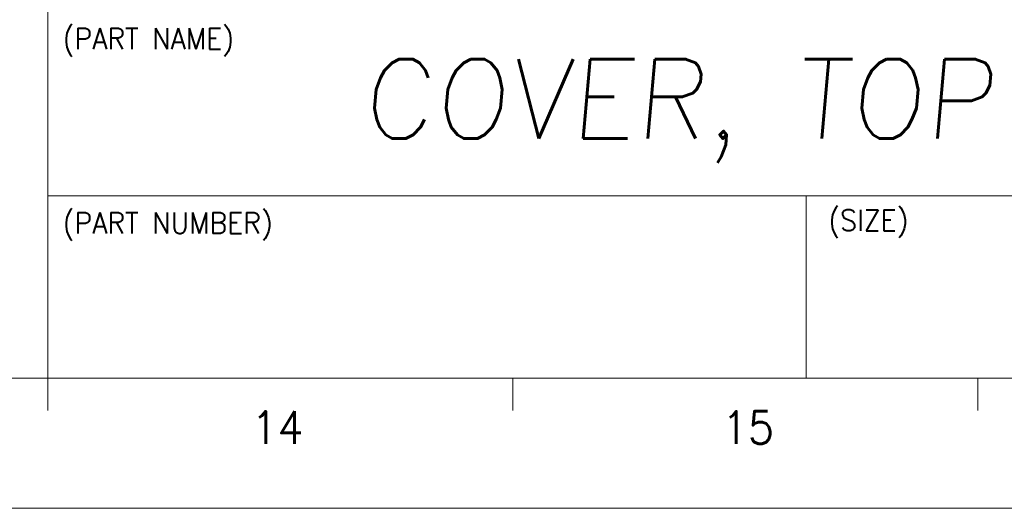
# Model space of a CAD drawing. Header units: millimetres. Extents: x 4497 to 13960, y 12291 to 16372.
# Tile 153 of 217: x 8668 to 8947, y 12784 to 12922. Entities that reach past the tile are written whole.
import ezdxf
from ezdxf.enums import TextEntityAlignment as Align

# ---------------------------------------------------------------- set-up
doc = ezdxf.new("R2010")
doc.units = ezdxf.units.MM
doc.header["$LTSCALE"] = 0.8
doc.layers.get('0').update_dxf_attribs({"linetype": 'CONTINUOUS', "lineweight": 0})
doc.layers.add('2', color=3, linetype='CONTINUOUS', lineweight=0)
doc.styles.add('GHS', font='romans', dxfattribs={"height": 2, "bigfont": 'whgtxt'})
doc.styles.get("Standard").update_dxf_attribs({"font": 'romans.shx', "width": 0.8, "oblique": 5, "bigfont": 'whgtxt.shx'})

msp = doc.modelspace()

# ---------------------------------------------------------------- linework, layer by layer
for p, q in [((8676.308, 12821.021), (8676.308, 13149.978)), ((8676.308, 12872.51), (9071.057, 12872.51)), ((8890.846, 12821.021), (8890.846, 12872.51)), ((6965.731, 12821.021), (9071.057, 12821.021)), ((8676.308, 12821.021), (9071.057, 12821.021)), ((8676.308, 12821.021), (9071.057, 12821.021)), ((8676.308, 12811.819), (8676.308, 12821.021)), ((8766.3, 12821.021), (9071.057, 12821.021)), ((8807.891, 12811.819), (8807.891, 12821.021)), ((8939.474, 12811.819), (8939.474, 12821.021)), ((6919.723, 12784.215), (9107.863, 12784.215))]:
    msp.add_line(p, q)

# ---------------------------------------------------------------- texts
at = {"width": 0.933333}
for s, height, p in [('(PART NAME)', 5.96803, (8680.512, 12919.892)), ('(PART NUMBER)', 5.96803, (8680.512, 12867.812)), ('(SIZE)', 5.968, (8897.152, 12868.586))]:
    msp.add_text(s, height=height, dxfattribs=at).set_placement(p, align=Align.TOP_LEFT)
for s, p in [('14', (8741.291, 12807.039)), ('15', (8874.419, 12807.039))]:
    msp.add_text(s, height=9.2016, dxfattribs=at).set_placement(p, align=Align.MIDDLE_CENTER)
at = {"layer": '2', "style": 'GHS', "oblique": 5}
msp.add_text('COVER, TOP', height=22.5, dxfattribs=at).set_placement((8765.108, 12888.688))

doc.saveas('drawing.dxf')
